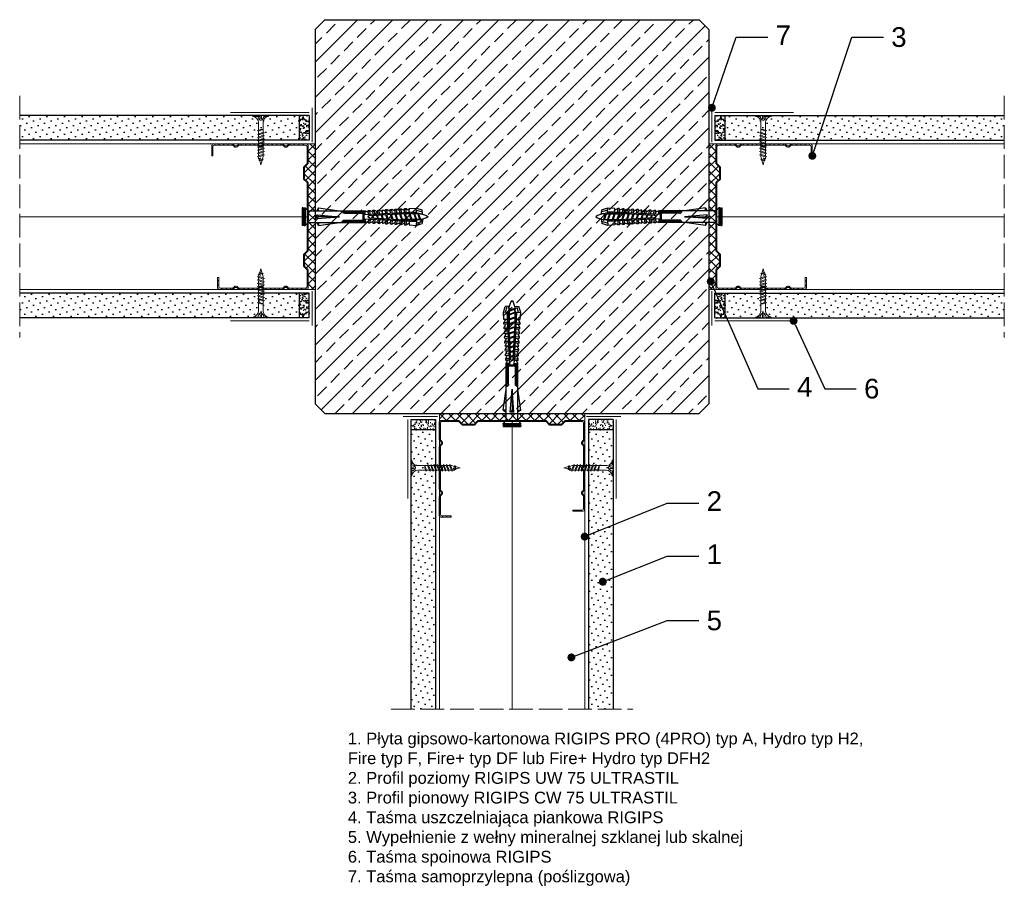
# Model space of a CAD drawing. Header units: millimetres. Extents: x 1245 to 3417, y 302 to 1534.
# Tile 6 of 9: x 2057 to 2557, y 1085 to 1524. Entities that reach past the tile are written whole.
import ezdxf
from ezdxf import colors
from ezdxf.entities.mleader import LeaderData, LeaderLine
from ezdxf.math import Vec2, Vec3

# ---------------------------------------------------------------- set-up
doc = ezdxf.new("R2010")
doc.units = ezdxf.units.MM
doc.linetypes.add('ACAD_ISO02W100', pattern=[15, 12, -3])
for name, color, linetype, lineweight in [('_ISOVER WELNA', 7, 'BATTING', 9), ('_RIGIPS AKCESORIA', 7, 'Continuous', 18), ('_RIGIPS G-K', 7, 'Continuous', 25), ('_RIGIPS PROFIL', 7, 'Continuous', 18), ('KRESKOWANIE', 7, 'Continuous', 9), ('OPISY', 7, 'Continuous', 9), ('PRZERYWANA', 7, 'ACAD_ISO02W100', 9)]:
    doc.layers.add(name, color=color, linetype=linetype, lineweight=lineweight)
doc.styles.get("Standard").update_dxf_attribs({"font": 'arial.ttf'})
doc.linetypes.add('BATTING', pattern='A,0.00254,-2.54,[134,ltypeshp.shx,S=2.54,R=0,X=-2.54,Y=0],-5.08,[134,ltypeshp.shx,S=2.54,R=180,X=2.54,Y=0],-2.54', length=10.16254)

# ---------------------------------------------------------------- blocks, each defined once
blk = doc.blocks.new('TN 25')
at = {"layer": '_RIGIPS AKCESORIA'}
for p, q in [((0, -0.84), (0, 7.16)), ((0, 7.16), (0.46, 7.16)), ((0.46, 7.16), (0.46, 4.78)), ((8.47, 4.46), (8.79, 5)), ((8.79, 5), (9.93, 2.01)), ((10.1, 4.46), (10.41, 5)), ((10.41, 5), (11.56, 2.01)), ((11.67, 4.46), (11.99, 5)), ((11.99, 5), (13.14, 2.01)), ((13.21, 4.46), (13.52, 5)), ((13.52, 5), (14.67, 2.01)), ((14.8, 4.46), (15.12, 5)), ((15.12, 5), (16.26, 2.01)), ((16.42, 4.46), (16.73, 5)), ((16.73, 5), (17.88, 2.01)), ((17.99, 4.46), (18.31, 5)), ((18.31, 5), (19.45, 2.01)), ((19.68, 4.46), (20, 5)), ((20, 5), (21.14, 2.01)), ((0.46, 4.78), (0, 4.78)), ((0, 3.5), (1.77, 3.5)), ((0, 2.83), (1.77, 2.83)), ((0.46, 1.64), (0, 1.64)), ((0.46, -0.84), (0.46, 1.64)), ((1.77, 3.5), (1.77, 4.2)), ((1.77, 2.83), (1.77, 2.18)), ((3.02, 4.46), (8.47, 4.46)), ((7.49, 2.01), (3.55, 2.01)), ((7.12, 4.46), (7.12, 3.18)), ((8.03, 2.01), (7.12, 4.46)), ((7.12, 3.18), (7.65, 1.53)), ((7.65, 1.53), (8.03, 2.01)), ((9.41, 2.01), (8.03, 2.01)), ((9.61, 1.51), (8.47, 4.46)), ((9, 4.46), (10.1, 4.46)), ((9.93, 2.01), (9.61, 1.51)), ((11.04, 2.01), (9.93, 2.01)), ((11.23, 1.51), (10.1, 4.46)), ((10.62, 4.46), (11.67, 4.46)), ((11.56, 2.01), (11.23, 1.51)), ((12.61, 2.01), (11.56, 2.01)), ((12.81, 1.51), (11.67, 4.46)), ((12.2, 4.46), (13.21, 4.46)), ((13.14, 2.01), (12.81, 1.51)), ((14.15, 2.01), (13.14, 2.01)), ((14.34, 1.51), (13.21, 4.46)), ((13.73, 4.46), (14.8, 4.46)), ((14.67, 2.01), (14.34, 1.51)), ((15.74, 2.01), (14.67, 2.01)), ((15.94, 1.51), (14.8, 4.46)), ((15.33, 4.46), (16.42, 4.46)), ((16.26, 2.01), (15.94, 1.51)), ((17.36, 2.01), (16.26, 2.01)), ((17.55, 1.51), (16.42, 4.46)), ((16.94, 4.46), (17.99, 4.46)), ((17.88, 2.01), (17.55, 1.51)), ((18.93, 2.01), (17.88, 2.01)), ((19.13, 1.51), (17.99, 4.46)), ((18.52, 4.46), (19.68, 4.46)), ((19.45, 2.01), (19.13, 1.51)), ((19.45, 2.01), (20.62, 2.01)), ((20.82, 1.51), (19.68, 4.46)), ((20.21, 4.46), (20.7, 4.46)), ((20.7, 4.46), (22.28, 3.98)), ((21.14, 2.01), (20.82, 1.51)), ((21.14, 2.01), (21.81, 2.12)), ((21.85, 1.83), (21.67, 3.28)), ((21.67, 3.28), (22.14, 2.4)), ((22.14, 2.4), (21.85, 1.83)), ((22.7, 2.36), (22.14, 2.4)), ((22.28, 3.98), (22.56, 4.37)), ((22.7, 2.36), (22.28, 3.98)), ((22.56, 4.37), (23.03, 2.71)), ((23.03, 2.71), (22.7, 2.36)), ((22.71, 3.85), (25, 3.24)), ((25, 3.24), (23.03, 2.71)), ((0, -0.84), (0.46, -0.84))]:
    blk.add_line(p, q, dxfattribs=at)
for centre, major_axis, ratio, start_param, end_param in [((3.09, 7.67), (0.17, 3.2), 0.826134, 1.773653, 3.180586), ((-0.04, 0.9), (0, 3.93), 0.848176, -0.720942, -0.151112), ((3.37, -1.57), (0.28, 3.57), 0.832181, 0.035984, 1.430787), ((-2.73, 15.91), (0, 14.76), 0.848176, 3.399396, 3.475072), ((0.59, 4.62), (0, 2.81), 0.848176, 3.475072, 3.862535), ((1.66, 3.18), (0, 0.895), 0.848176, -1.552777, -0.720942), ((1.66, 3.18), (0, 0.895), 0.848176, 3.862535, 4.730408)]:
    blk.add_ellipse(centre, major_axis=major_axis, ratio=ratio, start_param=start_param, end_param=end_param, dxfattribs=at)
blk = doc.blocks.new('CW 75 ULTRASTIL')
h = blk.add_hatch()
h.set_pattern_fill('ANSI31', color=256, scale=0.5, style=0)
h.paths.add_polyline_path([(106.07, 103.31, -0.414214), (106.87, 104.11), (115.19, 104.11, -0.198912), (115.55, 103.96), (116.25, 103.25, 0.198912), (116.61, 103.11), (117.19, 103.11, 0.198912), (117.55, 103.25), (118.25, 103.96, -0.198912), (118.61, 104.11), (127.89, 104.11, -0.198912), (128.25, 103.96), (128.95, 103.25, 0.198912), (129.31, 103.11), (129.89, 103.11, 0.198912), (130.25, 103.25), (130.95, 103.96, -0.198912), (131.31, 104.11), (140.59, 104.11, -0.198912), (140.95, 103.96), (141.65, 103.25, 0.198912), (142.01, 103.11), (142.59, 103.11, 0.198912), (142.95, 103.25), (143.65, 103.96, -0.198912), (144.01, 104.11), (153.17, 104.11, -0.414214), (153.97, 103.31), (153.97, 98.66), (154.52, 98.66), (154.52, 103.86, 0.414214), (153.72, 104.66), (144.01, 104.66, 0.198912), (143.65, 104.51), (142.95, 103.8, -0.198912), (142.59, 103.66), (142.01, 103.66, -0.198912), (141.65, 103.8), (140.95, 104.51, 0.198912), (140.59, 104.66), (131.31, 104.66, 0.198912), (130.95, 104.51), (130.25, 103.8, -0.198912), (129.89, 103.66), (129.31, 103.66, -0.198912), (128.95, 103.8), (128.25, 104.51, 0.198912), (127.89, 104.66), (118.61, 104.66, 0.198912), (118.25, 104.51), (117.55, 103.8, -0.198912), (117.19, 103.66), (116.61, 103.66, -0.198912), (116.25, 103.8), (115.55, 104.51, 0.198912), (115.19, 104.66), (106.32, 104.66, 0.414214), (105.52, 103.86), (105.52, 94.86, 0.198912), (105.67, 94.51), (107.17, 93, -0.198912), (107.32, 92.65), (107.32, 87.06, -0.198912), (107.17, 86.71), (105.67, 85.2, 0.198912), (105.52, 84.85), (105.52, 50.66, 0.198912), (105.67, 50.31), (107.17, 48.8, -0.198912), (107.32, 48.45), (107.32, 42.86, -0.198912), (107.17, 42.51), (105.67, 41, 0.198912), (105.52, 40.65), (105.52, 31.66, 0.414214), (106.32, 30.86), (115.19, 30.86, 0.198912), (115.55, 31), (116.25, 31.71, -0.198912), (116.61, 31.86), (117.19, 31.86, -0.198912), (117.55, 31.71), (118.25, 31, 0.198912), (118.61, 30.86), (127.89, 30.86, 0.198912), (128.25, 31), (128.95, 31.71, -0.198912), (129.31, 31.86), (129.89, 31.86, -0.198912), (130.25, 31.71), (130.95, 31, 0.198912), (131.31, 30.86), (140.59, 30.86, 0.198912), (140.95, 31), (141.65, 31.71, -0.198912), (142.01, 31.86), (142.59, 31.86, -0.198912), (142.95, 31.71), (143.65, 31, 0.198912), (144.01, 30.86), (150.72, 30.86, 0.414214), (151.52, 31.66), (151.52, 36.86), (150.97, 36.86), (150.97, 32.21, -0.414214), (150.17, 31.41), (144.01, 31.41, -0.198912), (143.65, 31.55), (142.95, 32.26, 0.198912), (142.59, 32.41), (142.01, 32.41, 0.198912), (141.65, 32.26), (140.95, 31.55, -0.198912), (140.59, 31.41), (131.31, 31.41, -0.198912), (130.95, 31.55), (130.25, 32.26, 0.198912), (129.89, 32.41), (129.31, 32.41, 0.198912), (128.95, 32.26), (128.25, 31.55, -0.198912), (127.89, 31.41), (118.61, 31.41, -0.198912), (118.25, 31.55), (117.55, 32.26, 0.198912), (117.19, 32.41), (116.61, 32.41, 0.198912), (116.25, 32.26), (115.55, 31.55, -0.198912), (115.19, 31.41), (106.87, 31.41, -0.414214), (106.07, 32.21), (106.07, 40.65, -0.198912), (106.22, 41), (107.72, 42.51, 0.198912), (107.87, 42.86), (107.87, 48.45, 0.198912), (107.72, 48.8), (106.22, 50.31, -0.198912), (106.07, 50.66), (106.07, 84.85, -0.198912), (106.22, 85.2), (107.72, 86.71, 0.198912), (107.87, 87.06), (107.87, 92.65, 0.198912), (107.72, 93), (106.22, 94.51, -0.198912), (106.07, 94.86)])
at = {"layer": '_RIGIPS PROFIL'}
for p, q in [((105.52, 103.86), (105.52, 94.86)), ((106.07, 103.31), (106.07, 94.86)), ((115.19, 104.66), (106.32, 104.66)), ((115.19, 104.11), (106.87, 104.11)), ((115.55, 104.51), (116.25, 103.8)), ((115.55, 103.96), (116.25, 103.25)), ((117.19, 103.66), (116.61, 103.66)), ((117.19, 103.11), (116.61, 103.11)), ((118.25, 104.51), (117.55, 103.8)), ((118.25, 103.96), (117.55, 103.25)), ((127.89, 104.66), (118.61, 104.66)), ((127.89, 104.11), (118.61, 104.11)), ((128.25, 104.51), (128.95, 103.8)), ((128.25, 103.96), (128.95, 103.25)), ((129.89, 103.66), (129.31, 103.66)), ((129.89, 103.11), (129.31, 103.11)), ((130.95, 104.51), (130.25, 103.8)), ((130.95, 103.96), (130.25, 103.25)), ((131.31, 104.66), (140.59, 104.66)), ((131.31, 104.11), (140.59, 104.11)), ((140.95, 104.51), (141.65, 103.8)), ((140.95, 103.96), (141.65, 103.25)), ((142.59, 103.66), (142.01, 103.66)), ((142.59, 103.11), (142.01, 103.11)), ((143.65, 104.51), (142.95, 103.8)), ((143.65, 103.96), (142.95, 103.25)), ((153.72, 104.66), (144.01, 104.66)), ((153.17, 104.11), (144.01, 104.11)), ((153.97, 98.66), (153.97, 103.31)), ((154.52, 98.66), (154.52, 103.86)), ((153.97, 98.66), (154.52, 98.66)), ((107.17, 93), (105.67, 94.51)), ((107.72, 93), (106.22, 94.51)), ((107.32, 92.65), (107.32, 87.06)), ((107.87, 92.65), (107.87, 87.06)), ((107.17, 86.71), (105.67, 85.2)), ((107.72, 86.71), (106.22, 85.2)), ((105.52, 84.85), (105.52, 50.66)), ((106.07, 84.85), (106.07, 50.66)), ((107.17, 48.8), (105.67, 50.31)), ((107.72, 48.8), (106.22, 50.31)), ((107.32, 42.86), (107.32, 48.45)), ((107.87, 42.86), (107.87, 48.45)), ((105.52, 31.66), (105.52, 40.65)), ((107.17, 42.51), (105.67, 41)), ((106.07, 32.21), (106.07, 40.65)), ((107.72, 42.51), (106.22, 41)), ((150.97, 36.86), (150.97, 32.21)), ((150.97, 36.86), (151.52, 36.86)), ((151.52, 36.86), (151.52, 31.66)), ((115.19, 30.86), (106.32, 30.86)), ((115.19, 31.41), (106.87, 31.41)), ((115.55, 31.55), (116.25, 32.26)), ((115.55, 31), (116.25, 31.71)), ((117.19, 32.41), (116.61, 32.41)), ((117.19, 31.86), (116.61, 31.86)), ((118.25, 31.55), (117.55, 32.26)), ((118.25, 31), (117.55, 31.71)), ((127.89, 31.41), (118.61, 31.41)), ((127.89, 30.86), (118.61, 30.86)), ((128.25, 31.55), (128.95, 32.26)), ((128.25, 31), (128.95, 31.71)), ((129.89, 32.41), (129.31, 32.41)), ((129.89, 31.86), (129.31, 31.86)), ((130.95, 31.55), (130.25, 32.26)), ((130.95, 31), (130.25, 31.71)), ((131.31, 31.41), (140.59, 31.41)), ((131.31, 30.86), (140.59, 30.86)), ((140.95, 31.55), (141.65, 32.26)), ((140.95, 31), (141.65, 31.71)), ((142.59, 32.41), (142.01, 32.41)), ((142.59, 31.86), (142.01, 31.86)), ((143.65, 31.55), (142.95, 32.26)), ((143.65, 31), (142.95, 31.71)), ((150.17, 31.41), (144.01, 31.41)), ((150.72, 30.86), (144.01, 30.86))]:
    blk.add_line(p, q, dxfattribs=at)
for centre, radius, start, end in [((106.32, 103.86), 0.8, 90, 180), ((106.87, 103.31), 0.8, 90, 180), ((115.19, 104.16), 0.5, 45, 90), ((115.19, 103.61), 0.5, 45, 90), ((116.61, 104.16), 0.5, 225, 270), ((116.61, 103.61), 0.5, 225, 270), ((117.19, 104.16), 0.5, 270, 315), ((117.19, 103.61), 0.5, 270, 315), ((118.61, 104.16), 0.5, 90, 135), ((118.61, 103.61), 0.5, 90, 135), ((127.89, 104.16), 0.5, 45, 90), ((127.89, 103.61), 0.5, 45, 90), ((129.31, 104.16), 0.5, 225, 270), ((129.31, 103.61), 0.5, 225, 270), ((129.89, 104.16), 0.5, 270, 315), ((129.89, 103.61), 0.5, 270, 315), ((131.31, 104.16), 0.5, 90, 135), ((131.31, 103.61), 0.5, 90, 135), ((140.59, 104.16), 0.5, 45, 90), ((140.59, 103.61), 0.5, 45, 90), ((142.01, 104.16), 0.5, 225, 270), ((142.01, 103.61), 0.5, 225, 270), ((142.59, 104.16), 0.5, 270, 315), ((142.59, 103.61), 0.5, 270, 315), ((144.01, 104.16), 0.5, 90, 135), ((144.01, 103.61), 0.5, 90, 135), ((153.17, 103.31), 0.8, 0, 90), ((153.72, 103.86), 0.8, 0, 90), ((106.02, 94.86), 0.5, 180, 225), ((106.57, 94.86), 0.5, 180, 225), ((106.82, 92.65), 0.5, 0, 45), ((107.37, 92.65), 0.5, 0, 45), ((106.02, 84.85), 0.5, 135, 180), ((106.57, 84.85), 0.5, 135, 180), ((106.82, 87.06), 0.5, 315, 0), ((107.37, 87.06), 0.5, 315, 0), ((106.02, 50.66), 0.5, 180, 225), ((106.57, 50.66), 0.5, 180, 225), ((106.82, 48.45), 0.5, 0, 45), ((107.37, 48.45), 0.5, 0, 45), ((106.02, 40.65), 0.5, 135, 180), ((106.57, 40.65), 0.5, 135, 180), ((106.82, 42.86), 0.5, 315, 0), ((107.37, 42.86), 0.5, 315, 0), ((106.32, 31.66), 0.8, 180, 270), ((106.87, 32.21), 0.8, 180, 270), ((115.19, 31.91), 0.5, 270, 315), ((115.19, 31.36), 0.5, 270, 315), ((116.61, 31.91), 0.5, 90, 135), ((116.61, 31.36), 0.5, 90, 135), ((117.19, 31.91), 0.5, 45, 90), ((117.19, 31.36), 0.5, 45, 90), ((118.61, 31.91), 0.5, 225, 270), ((118.61, 31.36), 0.5, 225, 270), ((127.89, 31.91), 0.5, 270, 315), ((127.89, 31.36), 0.5, 270, 315), ((129.31, 31.91), 0.5, 90, 135), ((129.31, 31.36), 0.5, 90, 135), ((129.89, 31.91), 0.5, 45, 90), ((129.89, 31.36), 0.5, 45, 90), ((131.31, 31.91), 0.5, 225, 270), ((131.31, 31.36), 0.5, 225, 270), ((140.59, 31.91), 0.5, 270, 315), ((140.59, 31.36), 0.5, 270, 315), ((142.01, 31.91), 0.5, 90, 135), ((142.01, 31.36), 0.5, 90, 135), ((142.59, 31.91), 0.5, 45, 90), ((142.59, 31.36), 0.5, 45, 90), ((144.01, 31.91), 0.5, 225, 270), ((144.01, 31.36), 0.5, 225, 270), ((150.17, 32.21), 0.8, 270, 0), ((150.72, 31.66), 0.8, 270, 0)]:
    blk.add_arc(centre, radius, start, end, dxfattribs=at)
blk = doc.blocks.new('kolek rozprezny komplet 60')
for p, q in [((390.66, 217.01), (390.76, 218.91)), ((393.15, 216.88), (390.66, 217.01)), ((393.75, 218.75), (390.71, 217.96)), ((393.81, 219.85), (390.76, 218.91)), ((391.67, 216.95), (392.67, 216.95)), ((392.67, 216.95), (391.67, 213.95)), ((392.67, 216.95), (392.07, 213.95)), ((393.07, 216.95), (392.07, 213.95)), ((392.67, 216.95), (393.04, 217.45)), ((393.07, 216.95), (393.04, 217.45)), ((393.07, 216.95), (394.67, 216.95)), ((394.67, 216.95), (393.67, 213.95)), ((393.68, 217.35), (393.81, 219.85)), ((417.38, 216.11), (393.68, 217.35)), ((420.47, 216.55), (393.71, 217.95)), ((397.41, 219.66), (393.81, 219.85)), ((394.67, 216.95), (394.07, 213.95)), ((395.07, 216.95), (394.07, 213.95)), ((394.67, 216.95), (394.92, 217.29)), ((395.07, 216.95), (395.05, 217.28)), ((395.07, 216.95), (397.07, 216.95)), ((397.07, 216.95), (396.07, 213.95)), ((397.07, 216.95), (396.47, 213.95)), ((397.47, 216.95), (396.47, 213.95)), ((397.07, 216.95), (397.23, 217.17)), ((397.31, 217.76), (397.41, 219.66)), ((397.47, 216.95), (397.46, 217.16)), ((397.47, 216.95), (399.47, 216.95)), ((397.67, 217.14), (397.71, 217.74)), ((399, 219.58), (397.82, 218.98)), ((398.47, 217.1), (398.5, 217.7)), ((399.47, 216.95), (398.47, 213.95)), ((399.47, 216.95), (398.87, 213.95)), ((399.87, 216.95), (398.87, 213.95)), ((398.9, 217.68), (399, 219.58)), ((399.8, 219.54), (399, 219.58)), ((399.47, 216.95), (399.55, 217.05)), ((399.7, 217.64), (399.8, 219.54)), ((399.87, 216.95), (399.87, 217.03)), ((399.87, 216.95), (401.38, 216.95)), ((400.07, 217.02), (400.1, 217.62)), ((401.4, 219.45), (400.22, 218.85)), ((400.87, 216.98), (400.9, 217.58)), ((401.87, 216.92), (400.87, 213.95)), ((401.87, 216.92), (401.27, 213.95)), ((402.26, 216.9), (401.27, 213.95)), ((401.3, 217.56), (401.4, 219.45)), ((402.2, 219.41), (401.4, 219.45)), ((402.1, 217.51), (402.2, 219.41)), ((402.47, 216.89), (402.5, 217.49)), ((403.8, 219.33), (402.61, 218.72)), ((403.27, 216.85), (403.3, 217.45)), ((404.22, 216.8), (403.31, 214.05)), ((403.7, 217.43), (403.8, 219.33)), ((404.24, 216.8), (403.7, 214.07)), ((404.62, 216.78), (403.72, 214.07)), ((404.6, 219.29), (403.8, 219.33)), ((404.5, 217.39), (404.6, 219.29)), ((404.86, 216.77), (404.9, 217.37)), ((406.19, 219.2), (405.01, 218.6)), ((405.66, 216.73), (405.69, 217.32)), ((406.58, 216.68), (405.75, 214.18)), ((406.09, 217.3), (406.19, 219.2)), ((406.62, 216.68), (406.12, 214.2)), ((406.98, 216.66), (406.16, 214.2)), ((406.99, 219.16), (406.19, 219.2)), ((406.89, 217.26), (406.99, 219.16)), ((407.26, 216.64), (407.29, 217.24)), ((408.59, 219.08), (407.41, 218.47)), ((408.06, 216.6), (408.09, 217.2)), ((408.94, 216.55), (408.19, 214.31)), ((408.49, 217.18), (408.59, 219.08)), ((408.99, 216.55), (408.55, 214.33)), ((409.39, 219.03), (408.59, 219.08)), ((409.34, 216.53), (408.6, 214.33)), ((409.29, 217.14), (409.39, 219.03)), ((409.66, 216.52), (409.69, 217.12)), ((410.99, 218.95), (409.8, 218.35)), ((410.46, 216.47), (410.49, 217.07)), ((411.3, 216.43), (410.64, 214.44)), ((410.89, 217.05), (410.99, 218.95)), ((411.37, 216.43), (410.98, 214.45)), ((411.69, 216.41), (411.04, 214.46)), ((412.59, 218.87), (411.4, 218.26)), ((412.05, 216.39), (412.09, 216.99)), ((412.49, 216.97), (412.59, 218.87)), ((413.38, 218.82), (412.59, 218.87)), ((412.85, 216.35), (412.89, 216.95)), ((413.66, 216.31), (413.08, 214.56)), ((413.28, 216.93), (413.38, 218.82)), ((413.75, 216.3), (413.4, 214.58)), ((414.05, 216.29), (413.49, 214.58)), ((414.98, 218.74), (413.8, 218.14)), ((414.45, 216.27), (414.48, 216.86)), ((414.88, 216.84), (414.98, 218.74)), ((415.78, 218.7), (414.98, 218.74)), ((415.25, 216.22), (415.28, 216.82)), ((416.02, 216.18), (415.52, 214.69)), ((415.68, 216.8), (415.78, 218.7)), ((416.12, 216.18), (415.83, 214.71)), ((416.41, 216.16), (415.93, 214.71)), ((417.38, 218.62), (416.2, 218.01)), ((417.28, 216.72), (417.38, 218.62)), ((418.18, 218.57), (417.38, 218.62)), ((418.22, 215.58), (418.01, 214.95)), ((418.08, 216.68), (418.18, 218.57)), ((419.78, 218.49), (418.59, 217.89)), ((419.68, 216.59), (419.78, 218.49)), ((430.17, 217.15), (419.71, 217.15)), ((431.37, 217.95), (419.75, 217.95)), ((448.67, 218.45), (419.77, 218.45)), ((420.47, 217.15), (420.47, 213.75)), ((420.67, 217.15), (420.67, 213.75)), ((420.87, 217.15), (420.87, 213.75)), ((443.47, 219.95), (432.8, 218.45)), ((444.34, 216.37), (432.8, 215.45)), ((432.8, 215.45), (443.47, 215.45)), ((444.34, 214.53), (432.8, 215.45)), ((443.47, 218.45), (443.47, 219.95)), ((443.47, 219.95), (444.34, 218.45)), ((444.34, 216.37), (443.47, 215.45)), ((444.34, 214.53), (443.47, 215.45)), ((444.34, 214.53), (444.34, 216.37)), ((450.17, 219.95), (448.67, 218.45)), ((448.67, 218.45), (448.67, 212.45)), ((448.67, 216.95), (448.67, 213.95)), ((450.17, 219.95), (450.17, 210.95)), ((450.67, 219.95), (450.17, 219.95)), ((450.67, 219.95), (450.67, 210.95)), ((450.67, 219.35), (451.17, 219.95)), ((451.17, 219.95), (451.67, 219.95)), ((451.17, 219.95), (451.17, 210.95)), ((451.67, 219.95), (451.67, 210.95)), ((393.15, 214.02), (390.66, 213.89)), ((390.66, 213.89), (390.76, 211.99)), ((393.75, 212.15), (390.71, 212.94)), ((393.81, 211.05), (390.76, 211.99)), ((391.67, 213.95), (391.71, 213.45)), ((391.71, 213.45), (392.07, 213.95)), ((392.07, 213.95), (393.67, 213.95)), ((393.67, 213.95), (393.7, 213.55)), ((417.38, 214.79), (393.68, 213.55)), ((393.68, 213.55), (393.81, 211.05)), ((420.47, 214.35), (393.71, 212.95)), ((393.78, 213.55), (394.07, 213.95)), ((397.41, 211.24), (393.81, 211.05)), ((394.07, 213.95), (396.07, 213.95)), ((396.07, 213.95), (396.09, 213.67)), ((396.28, 213.68), (396.47, 213.95)), ((396.47, 213.95), (398.47, 213.95)), ((397.31, 213.14), (397.41, 211.24)), ((397.67, 213.76), (397.71, 213.16)), ((399, 211.32), (397.82, 211.93)), ((398.47, 213.95), (398.48, 213.8)), ((398.47, 213.8), (398.5, 213.2)), ((398.77, 213.81), (398.87, 213.95)), ((398.87, 213.95), (400.87, 213.95)), ((398.9, 213.22), (399, 211.32)), ((399.8, 211.36), (399, 211.32)), ((399.7, 213.26), (399.8, 211.36)), ((400.07, 213.88), (400.1, 213.28)), ((401.4, 211.45), (400.22, 212.05)), ((400.87, 213.95), (400.88, 213.92)), ((400.87, 213.92), (400.9, 213.32)), ((401.27, 213.95), (401.38, 213.95)), ((401.27, 213.94), (401.27, 213.95)), ((401.3, 213.35), (401.4, 211.45)), ((402.2, 211.49), (401.4, 211.45)), ((402.1, 213.39), (402.2, 211.49)), ((402.47, 214.01), (402.5, 213.41)), ((403.8, 211.57), (402.61, 212.18)), ((403.27, 214.05), (403.3, 213.45)), ((403.7, 213.47), (403.8, 211.57)), ((404.6, 211.62), (403.8, 211.57)), ((404.5, 213.51), (404.6, 211.62)), ((404.86, 214.13), (404.9, 213.53)), ((406.19, 211.7), (405.01, 212.3)), ((405.66, 214.17), (405.69, 213.58)), ((406.09, 213.6), (406.19, 211.7)), ((406.99, 211.74), (406.19, 211.7)), ((406.89, 213.64), (406.99, 211.74)), ((407.26, 214.26), (407.29, 213.66)), ((408.59, 211.82), (407.41, 212.43)), ((408.06, 214.3), (408.09, 213.7)), ((408.49, 213.72), (408.59, 211.82)), ((409.39, 211.87), (408.59, 211.82)), ((409.29, 213.76), (409.39, 211.87)), ((409.66, 214.38), (409.69, 213.79)), ((410.99, 211.95), (409.8, 212.55)), ((410.46, 214.43), (410.49, 213.83)), ((410.89, 213.85), (410.99, 211.95)), ((412.59, 212.03), (411.4, 212.64)), ((412.05, 214.51), (412.09, 213.91)), ((412.49, 213.93), (412.59, 212.03)), ((413.38, 212.08), (412.59, 212.03)), ((412.85, 214.55), (412.89, 213.95)), ((413.28, 213.97), (413.38, 212.08)), ((414.98, 212.16), (413.8, 212.76)), ((414.45, 214.64), (414.48, 214.04)), ((414.88, 214.06), (414.98, 212.16)), ((415.78, 212.2), (414.98, 212.16)), ((415.25, 214.68), (415.28, 214.08)), ((415.68, 214.1), (415.78, 212.2)), ((417.38, 212.29), (416.2, 212.89)), ((417.28, 214.18), (417.38, 212.29)), ((418.18, 212.33), (417.38, 212.29)), ((418.08, 214.22), (418.18, 212.33)), ((419.78, 212.41), (418.59, 213.01)), ((419.68, 214.31), (419.78, 212.41)), ((430.17, 213.75), (419.71, 213.75)), ((431.37, 212.95), (419.75, 212.95)), ((448.67, 212.45), (419.77, 212.45)), ((443.47, 210.95), (432.8, 212.45)), ((443.47, 212.45), (443.47, 210.95)), ((443.47, 210.95), (444.34, 212.45)), ((450.17, 210.95), (448.67, 212.45)), ((450.67, 210.95), (450.17, 210.95)), ((450.67, 211.55), (451.17, 210.95)), ((451.17, 210.95), (451.67, 210.95))]:
    blk.add_line(p, q)
for centre, radius, start, end in [((393.41, 206.24), 10.85, 99.2038, 121.9083), ((393.41, 224.66), 10.85, 238.0917, 260.7962), ((393.65, 216.85), 0.5, 87, 177), ((397.68, 219.24), 0.3, 177, 297), ((400.08, 219.12), 0.3, 177, 297), ((402.48, 218.99), 0.3, 177, 297), ((404.87, 218.87), 0.3, 177, 297), ((407.27, 218.74), 0.3, 177, 297), ((409.67, 218.61), 0.3, 177, 297), ((411.27, 218.53), 0.3, 177, 297), ((413.66, 218.41), 0.3, 177, 297), ((416.06, 218.28), 0.3, 177, 297), ((417.55, 215.45), 0.682, 255.8604, 104.1386), ((418.46, 218.15), 0.3, 177, 297), ((422.67, 216.95), 1, 90, 168.463), ((430.17, 218.45), 1.3, 270, 0), ((393.65, 214.05), 0.5, 183, 273), ((397.68, 211.66), 0.3, 63, 183), ((400.08, 211.78), 0.3, 63, 183), ((402.48, 211.91), 0.3, 63, 183), ((404.87, 212.03), 0.3, 63, 183), ((407.27, 212.16), 0.3, 63, 183), ((409.67, 212.29), 0.3, 63, 183), ((411.27, 212.37), 0.3, 63, 183), ((413.66, 212.5), 0.3, 63, 183), ((416.06, 212.62), 0.3, 63, 183), ((418.46, 212.75), 0.3, 63, 183), ((422.67, 213.95), 1, 191.537, 270), ((430.17, 212.45), 1.3, 0, 90)]:
    blk.add_arc(centre, radius, start, end)
blk = doc.blocks.new('_Dot')
at = {"color": 0, "linetype": 'ByBlock', "lineweight": -2}
blk.add_line((-0.5, 0), (-1, 0), dxfattribs=at)
at = {"color": 0, "linetype": 'ByBlock', "const_width": 0.5}
blk.add_lwpolyline([(-0.25, 0, 1), (0.25, 0, 1)], format="xyb", close=True, dxfattribs=at)

msp = doc.modelspace()

# ---------------------------------------------------------------- hatches: boundary and pattern name
at = {"layer": '_RIGIPS AKCESORIA'}
h = msp.add_hatch(dxfattribs=at)
h.set_pattern_fill('ANSI37', color=256, style=0)
h.set_pattern_definition([(135, (4151.8905, 384.5676), (2.245064, 2.245064), []), (45, (4151.8905, 384.5676), (2.245064, -2.245064), [])])
h.paths.add_polyline_path([(2203.19, 1441.54, 0.198912), (2203.04, 1441.9), (2201.53, 1443.4, -0.198912), (2201.39, 1443.76), (2201.39, 1449.34, -0.198912), (2201.53, 1449.7), (2203.04, 1451.2, 0.198912), (2203.19, 1451.56), (2203.19, 1460.55, 0.414214), (2202.39, 1461.35), (2206.69, 1461.35), (2206.69, 1387.55), (2202.39, 1387.55, 0.414214), (2203.19, 1388.35), (2203.19, 1397.34, 0.198912), (2203.04, 1397.7), (2201.53, 1399.2, -0.198912), (2201.39, 1399.56), (2201.39, 1405.14, -0.198912), (2201.53, 1405.5), (2203.04, 1407, 0.198912), (2203.19, 1407.36)])
h = msp.add_hatch(dxfattribs=at)
h.set_pattern_fill('ANSI37', color=256, style=0)
h.set_pattern_definition([(45, (461.4838, 384.5676), (-2.245064, 2.245064), []), (135, (461.4838, 384.5676), (-2.245064, -2.245064), [])])
h.paths.add_polyline_path([(2410.19, 1441.54, -0.198912), (2410.33, 1441.9), (2411.84, 1443.4, 0.198912), (2411.99, 1443.76), (2411.99, 1449.34, 0.198912), (2411.84, 1449.7), (2410.33, 1451.2, -0.198912), (2410.19, 1451.56), (2410.19, 1460.55, -0.414214), (2410.99, 1461.35), (2406.69, 1461.35), (2406.69, 1387.55), (2410.99, 1387.55, -0.414214), (2410.19, 1388.35), (2410.19, 1397.34, -0.198912), (2410.33, 1397.7), (2411.84, 1399.2, 0.198912), (2411.99, 1399.56), (2411.99, 1405.14, 0.198912), (2411.84, 1405.5), (2410.33, 1407, -0.198912), (2410.19, 1407.36)])
h = msp.add_hatch(dxfattribs=at)
h.set_pattern_fill('ANSI37', color=256, angle=90, style=0)
h.set_pattern_definition([(225, (3346.571, 3269.6547), (-2.245064, 2.245064), []), (135, (3346.571, 3269.6547), (2.245064, 2.245064), [])])
h.paths.add_polyline_path([(2289.59, 1320.95, 0.198912), (2289.24, 1320.8), (2287.73, 1319.3, -0.198912), (2287.38, 1319.15), (2281.79, 1319.15, -0.198912), (2281.44, 1319.3), (2279.93, 1320.8, 0.198912), (2279.58, 1320.95), (2270.59, 1320.95, 0.414214), (2269.79, 1320.15), (2269.79, 1324.45), (2343.59, 1324.45), (2343.59, 1320.15, 0.414214), (2342.79, 1320.95), (2333.79, 1320.95, 0.198912), (2333.44, 1320.8), (2331.93, 1319.3, -0.198912), (2331.58, 1319.15), (2325.99, 1319.15, -0.198912), (2325.64, 1319.3), (2324.13, 1320.8, 0.198912), (2323.78, 1320.95)])
at = {"layer": '_RIGIPS G-K'}
h = msp.add_hatch(dxfattribs=at)
h.set_pattern_fill('DOTS', color=256, scale=2, angle=225, style=0)
h.set_pattern_definition([(315, (4501.8905, 372.9676), (-1.122532, -3.367596), [0, -3.175])])
h.paths.add_polyline_path([(2056.69, 1463.35), (2056.69, 1475.85), (2198.69, 1475.85), (2198.69, 1463.35)])
h = msp.add_hatch(dxfattribs=at)
h.set_pattern_fill('AR-SAND', color=256, scale=0.05, style=0)
h.set_pattern_definition([(142.5, (4218.224, 372.9676), (0.0800016, 2.4470662), [0, -1.9304, 0, -2.159, 0, -2.06375]), (172.5, (4218.224, 372.9676), (-2.2476164, 3.5841255), [0, -1.0414, 0, -1.7399, 0, -0.66675]), (212.5, (4219.786, 372.9676), (-3.9549619, 0.007186), [0, -0.635, 0, -2.286, 0, -2.9845]), (222.5, (4219.786, 372.9676), (-3.8177823, 1.1146466), [0, -0.3175, 0, -1.4986, 0, -1.7145])])
h.paths.add_polyline_path([(2198.69, 1475.85), (2203.69, 1475.85), (2203.69, 1463.35), (2198.69, 1463.35)])
h = msp.add_hatch(dxfattribs=at)
h.set_pattern_fill('AR-SAND', color=256, scale=0.05, style=0)
h.set_pattern_definition([(37.5, (395.1504, 372.9676), (-0.0800016, 2.4470662), [0, -1.9304, 0, -2.159, 0, -2.06375]), (7.5, (395.1504, 372.9676), (2.2476164, 3.5841255), [0, -1.0414, 0, -1.7399, 0, -0.66675]), (327.5, (393.5883, 372.9676), (3.9549619, 0.007186), [0, -0.635, 0, -2.286, 0, -2.9845]), (317.5, (393.5883, 372.9676), (3.8177823, 1.1146466), [0, -0.3175, 0, -1.4986, 0, -1.7145])])
h.paths.add_polyline_path([(2414.69, 1475.85), (2409.69, 1475.85), (2409.69, 1463.35), (2414.69, 1463.35)])
h = msp.add_hatch(dxfattribs=at)
h.set_pattern_fill('DOTS', color=256, scale=2, angle=225, style=0)
h.set_pattern_definition([(225, (111.4838, 372.9676), (1.122532, -3.367596), [0, -3.175])])
h.paths.add_polyline_path([(2556.69, 1463.35), (2556.69, 1475.85), (2414.69, 1475.85), (2414.69, 1463.35)])
h = msp.add_hatch(dxfattribs=at)
h.set_pattern_fill('DOTS', color=256, scale=2, angle=225, style=0)
h.set_pattern_definition([(315, (4501.8905, 396.1676), (-1.122532, -3.367596), [0, -3.175])])
h.paths.add_polyline_path([(2056.69, 1373.05), (2056.69, 1385.55), (2198.69, 1385.55), (2198.69, 1373.05)])
h = msp.add_hatch(dxfattribs=at)
h.set_pattern_fill('AR-SAND', color=256, scale=0.05, style=0)
h.set_pattern_definition([(217.5, (4218.224, 2475.9351), (0.0800016, -2.4470662), [0, -1.9304, 0, -2.159, 0, -2.06375]), (187.5, (4218.224, 2475.935), (-2.2476164, -3.5841255), [0, -1.0414, 0, -1.7399, 0, -0.66675]), (147.5, (4219.786, 2475.9351), (-3.9549619, -0.007186), [0, -0.635, 0, -2.286, 0, -2.9845]), (137.5, (4219.786, 2475.935), (-3.8177823, -1.1146466), [0, -0.3175, 0, -1.4986, 0, -1.7145])])
h.paths.add_polyline_path([(2203.69, 1373.05), (2198.69, 1373.05), (2198.69, 1385.55), (2203.69, 1385.55)])
h = msp.add_hatch(dxfattribs=at)
h.set_pattern_fill('AR-SAND', color=256, scale=0.05, style=0)
h.set_pattern_definition([(322.5, (395.1504, 2475.9351), (-0.0800016, -2.4470662), [0, -1.9304, 0, -2.159, 0, -2.06375]), (352.5, (395.1504, 2475.935), (2.2476164, -3.5841255), [0, -1.0414, 0, -1.7399, 0, -0.66675]), (32.5, (393.5883, 2475.9351), (3.9549619, -0.007186), [0, -0.635, 0, -2.286, 0, -2.9845]), (42.5, (393.5883, 2475.935), (3.8177823, -1.1146466), [0, -0.3175, 0, -1.4986, 0, -1.7145])])
h.paths.add_polyline_path([(2409.69, 1373.05), (2414.69, 1373.05), (2414.69, 1385.55), (2409.69, 1385.55)])
h = msp.add_hatch(dxfattribs=at)
h.set_pattern_fill('DOTS', color=256, scale=2, angle=225, style=0)
h.set_pattern_definition([(225, (111.4838, 396.1676), (1.122532, -3.367596), [0, -3.175])])
h.paths.add_polyline_path([(2556.69, 1373.05), (2556.69, 1385.55), (2414.69, 1385.55), (2414.69, 1373.05)])
h = msp.add_hatch(dxfattribs=at)
h.set_pattern_fill('AR-SAND', color=256, scale=0.05, angle=90, style=0)
h.set_pattern_definition([(232.5, (3358.171, 3335.9881), (-2.4470662, 0.0800016), [0, -1.9304, 0, -2.159, 0, -2.06375]), (262.5, (3358.171, 3335.988), (-3.5841255, -2.2476164), [0, -1.0414, 0, -1.7399, 0, -0.66675]), (302.5, (3358.171, 3337.5502), (-0.007186, -3.9549619), [0, -0.635, 0, -2.286, 0, -2.9845]), (312.5, (3358.171, 3337.5502), (-1.1146466, -3.8177823), [0, -0.3175, 0, -1.4986, 0, -1.7145])])
h.paths.add_polyline_path([(2255.29, 1316.45), (2255.29, 1321.45), (2267.79, 1321.45), (2267.79, 1316.45)])
h = msp.add_hatch(dxfattribs=at)
h.set_pattern_fill('AR-SAND', color=256, scale=0.05, angle=90, style=0)
h.set_pattern_definition([(307.5, (1255.2034, 3335.9881), (2.4470662, 0.0800016), [0, -1.9304, 0, -2.159, 0, -2.06375]), (277.5, (1255.2034, 3335.988), (3.5841255, -2.2476164), [0, -1.0414, 0, -1.7399, 0, -0.66675]), (237.5, (1255.2034, 3337.5502), (0.007186, -3.9549619), [0, -0.635, 0, -2.286, 0, -2.9845]), (227.5, (1255.2034, 3337.5502), (1.1146466, -3.8177823), [0, -0.3175, 0, -1.4986, 0, -1.7145])])
h.paths.add_polyline_path([(2358.09, 1321.45), (2358.09, 1316.45), (2345.59, 1316.45), (2345.59, 1321.45)])
h = msp.add_hatch(dxfattribs=at)
h.set_pattern_fill('DOTS', color=256, scale=2, angle=315, style=0)
h.set_pattern_definition([(45, (3358.171, 3619.6547), (3.367596, -1.122532), [0, -3.175])])
h.paths.add_polyline_path([(2267.79, 1174.45), (2255.29, 1174.45), (2255.29, 1316.45), (2267.79, 1316.45)])
h = msp.add_hatch(dxfattribs=at)
h.set_pattern_fill('DOTS', color=256, scale=2, angle=315, style=0)
h.set_pattern_definition([(45, (3334.971, 3619.6547), (3.367596, -1.122532), [0, -3.175])])
h.paths.add_polyline_path([(2358.09, 1174.45), (2345.59, 1174.45), (2345.59, 1316.45), (2358.09, 1316.45)])
at = {"layer": 'KRESKOWANIE'}
h = msp.add_hatch(dxfattribs=at)
h.set_pattern_fill('ANSI33', color=256, scale=2, style=0)
h.set_pattern_definition([(45, (811.484, -2e-13), (-8.980256, 8.980256), []), (45, (820.464, -2e-13), (-8.980256, 8.980256), [6.35, -3.175])])
h.paths.add_polyline_path([(2406.69, 1519.45), (2401.69, 1524.45), (2211.69, 1524.45), (2206.69, 1519.45), (2206.69, 1329.45), (2211.69, 1324.45), (2401.69, 1324.45), (2406.69, 1329.45)])

# ---------------------------------------------------------------- linework, layer by layer
for p, q in [((2206.69, 1519.45), (2211.69, 1524.45)), ((2211.69, 1524.45), (2401.69, 1524.45)), ((2401.69, 1524.45), (2406.69, 1519.45)), ((2206.69, 1519.45), (2206.69, 1329.45)), ((2406.69, 1519.45), (2406.69, 1329.45)), ((2211.69, 1324.45), (2206.69, 1329.45)), ((2406.69, 1329.45), (2401.69, 1324.45)), ((2211.69, 1324.45), (2401.69, 1324.45))]:
    msp.add_line(p, q)
at = {"layer": '_ISOVER WELNA', "ltscale": 3.6}
for p, q in [((2056.69, 1424.45), (2202.64, 1424.45)), ((2556.69, 1424.45), (2410.74, 1424.45)), ((2306.69, 1174.45), (2306.69, 1320.4))]:
    msp.add_line(p, q, dxfattribs=at)
at = {"layer": '_RIGIPS AKCESORIA'}
for p, q in [((2203.69, 1477.35), (2163.69, 1477.35)), ((2205.19, 1462.25), (2205.19, 1479.75)), ((2408.19, 1462.25), (2408.19, 1479.75)), ((2409.69, 1477.35), (2449.69, 1477.35)), ((2205.19, 1386.65), (2205.19, 1369.15)), ((2408.19, 1386.65), (2408.19, 1369.15)), ((2203.69, 1371.55), (2163.69, 1371.55)), ((2409.69, 1371.55), (2449.69, 1371.55)), ((2268.89, 1322.95), (2251.39, 1322.95)), ((2253.79, 1321.45), (2253.79, 1281.45)), ((2344.49, 1322.95), (2361.99, 1322.95)), ((2359.59, 1321.45), (2359.59, 1281.45))]:
    msp.add_line(p, q, dxfattribs=at)
at = {"layer": '_RIGIPS G-K'}
for p, q in [((2203.69, 1475.85), (2056.69, 1475.85)), ((2198.69, 1475.85), (2198.69, 1463.35)), ((2203.69, 1475.85), (2203.69, 1463.35)), ((2409.69, 1475.85), (2556.69, 1475.85)), ((2409.69, 1475.85), (2409.69, 1463.35)), ((2414.69, 1475.85), (2414.69, 1463.35)), ((2203.69, 1463.35), (2056.69, 1463.35)), ((2409.69, 1463.35), (2556.69, 1463.35)), ((2203.69, 1385.55), (2056.69, 1385.55)), ((2198.69, 1385.55), (2198.69, 1373.05)), ((2203.69, 1373.05), (2203.69, 1385.55)), ((2409.69, 1385.55), (2556.69, 1385.55)), ((2409.69, 1373.05), (2409.69, 1385.55)), ((2414.69, 1385.55), (2414.69, 1373.05)), ((2203.69, 1373.05), (2056.69, 1373.05)), ((2409.69, 1373.05), (2556.69, 1373.05)), ((2255.29, 1321.45), (2255.29, 1174.45)), ((2255.29, 1321.45), (2267.79, 1321.45)), ((2267.79, 1321.45), (2267.79, 1174.45)), ((2345.59, 1321.45), (2345.59, 1174.45)), ((2358.09, 1321.45), (2345.59, 1321.45)), ((2358.09, 1321.45), (2358.09, 1174.45)), ((2255.29, 1316.45), (2267.79, 1316.45)), ((2345.59, 1316.45), (2358.09, 1316.45))]:
    msp.add_line(p, q, dxfattribs=at)
at = {"layer": '_RIGIPS PROFIL'}
for p, q in [((2206.69, 1461.35), (2056.69, 1461.35)), ((2406.69, 1461.35), (2556.69, 1461.35)), ((2206.69, 1387.55), (2056.69, 1387.55)), ((2406.69, 1387.55), (2556.69, 1387.55)), ((2269.79, 1324.45), (2269.79, 1174.45)), ((2343.59, 1324.45), (2343.59, 1174.45))]:
    msp.add_line(p, q, dxfattribs=at)
at = {"layer": 'PRZERYWANA'}
for p, q in [((2056.69, 1485.85), (2056.69, 1363.05)), ((2556.69, 1485.85), (2556.69, 1363.05)), ((2245.29, 1174.45), (2368.09, 1174.45))]:
    msp.add_line(p, q, dxfattribs=at)

# ---------------------------------------------------------------- block references
at = {"xscale": -1}
msp.add_blockref('kolek rozprezny komplet 60', (2651.86, 1209), dxfattribs=at)
msp.add_blockref('kolek rozprezny komplet 60', (1961.51, 1209))
at = {"xscale": -1, "rotation": 90}
msp.add_blockref('kolek rozprezny komplet 60', (2522.14, 1769.63), dxfattribs=at)
at = {"layer": '_RIGIPS AKCESORIA'}
for p, rotation in [((2175.94, 1475.85), 270), ((2437.43, 1373.05), 90)]:
    msp.add_blockref('TN 25', p, dxfattribs=dict(at, rotation=rotation))
at = {"layer": '_RIGIPS AKCESORIA', "xscale": -1}
for p, rotation in [((2437.43, 1475.85), 90), ((2175.94, 1373.05), 270)]:
    msp.add_blockref('TN 25', p, dxfattribs=dict(at, rotation=rotation))
at = {"layer": '_RIGIPS AKCESORIA'}
msp.add_blockref('TN 25', (2255.29, 1293.71), dxfattribs=at)
at = {"layer": '_RIGIPS AKCESORIA', "xscale": -1}
msp.add_blockref('TN 25', (2358.09, 1293.71), dxfattribs=at)
at = {"layer": '_RIGIPS PROFIL', "xscale": -1}
msp.add_blockref('CW 75 ULTRASTIL', (2308.71, 1356.69), dxfattribs=at)
at = {"layer": '_RIGIPS PROFIL'}
msp.add_blockref('CW 75 ULTRASTIL', (2304.67, 1356.69), dxfattribs=at)
at = {"layer": '_RIGIPS PROFIL', "xscale": -1, "rotation": 90}
msp.add_blockref('CW 75 ULTRASTIL', (2374.44, 1426.47), dxfattribs=at)

# ---------------------------------------------------------------- texts
at = {"insert": (2223.33, 1162.55), "char_height": 6, "width": 261.3147, "attachment_point": 1}
msp.add_mtext('1. Płyta gipsowo-kartonowa RIGIPS PRO (4PRO) typ A, Hydro typ H2, Fire typ F, Fire+ typ DF lub Fire+ Hydro typ DFH2\\P2. Profil poziomy RIGIPS UW 75 ULTRASTIL\\P3. Profil pionowy RIGIPS CW 75 ULTRASTIL\\P4. Taśma uszczelniająca piankowa RIGIPS\\P5. Wypełnienie z wełny mineralnej szklanej lub skalnej\\P6. Taśma spoinowa RIGIPS\\P7. Taśma samoprzylepna (poślizgowa)', dxfattribs=at)

# ---------------------------------------------------------------- leaders
at = {"layer": 'OPISY'}
ml = msp.add_multileader_mtext('Standard', dxfattribs=at)
ml.set_content('7', color=256)
ml.set_leader_properties()
ml.set_arrow_properties(name='DOT')
ml.build(insert=Vec2(0, 0))
ctx = ml.context
ctx.base_point, ctx.char_height, ctx.landing_gap_size, ctx.plane_origin = Vec3(2436.56, 1515.55), 10, 4, Vec3(2243.97, 1659.21)
notes = []
notes.append((ctx, [(0, (1, 1, 0), (2420.56, 1515.55), (1, 0), 16, [(0, [(2408.19, 1479.75)], 0, [])])]))
ctx.mtext.insert, ctx.mtext.flow_direction = Vec3(2440.56, 1521.55), 5
ml = msp.add_multileader_mtext('Standard', dxfattribs=at)
ml.set_content('3', color=256)
ml.set_leader_properties()
ml.set_arrow_properties(name='DOT')
ml.build(insert=Vec2(0, 0))
ctx = ml.context
ctx.base_point, ctx.char_height, ctx.landing_gap_size, ctx.plane_origin = Vec3(2495.28, 1515.55), 10, 4, Vec3(2302.69, 1659.21)
notes.append((ctx, [(0, (1, 1, 0), (2479.28, 1515.55), (1, 0), 16, [(0, [(2459.19, 1455.35)], 0, [])])]))
ctx.mtext.insert, ctx.mtext.flow_direction = Vec3(2499.28, 1520.64), 5
ml = msp.add_multileader_mtext('Standard', dxfattribs=at)
ml.set_content('4', color=256)
ml.set_leader_properties()
ml.set_arrow_properties(name='DOT')
ml.build(insert=Vec2(0, 0))
ctx = ml.context
ctx.base_point, ctx.char_height, ctx.landing_gap_size, ctx.plane_origin = Vec3(2447.46, 1337.06), 10, 4, Vec3(2254.87, 1193.4)
notes.append((ctx, [(0, (1, 1, 0), (2431.46, 1337.06), (1, 0), 16, [(0, [(2407.6, 1391.55)], 0, [])])]))
ctx.mtext.insert, ctx.mtext.flow_direction = Vec3(2451.46, 1343.06), 5
ml = msp.add_multileader_mtext('Standard', dxfattribs=at)
ml.set_content('6', color=256)
ml.set_leader_properties()
ml.set_arrow_properties(name='DOT')
ml.build(insert=Vec2(0, 0))
ctx = ml.context
ctx.base_point, ctx.char_height, ctx.landing_gap_size, ctx.plane_origin = Vec3(2481.47, 1337.06), 10, 4, Vec3(2288.88, 1193.4)
notes.append((ctx, [(0, (1, 1, 0), (2465.47, 1337.06), (1, 0), 16, [(0, [(2449.69, 1371.55)], 0, [])])]))
ctx.mtext.insert, ctx.mtext.flow_direction = Vec3(2485.47, 1342.15), 5
ml = msp.add_multileader_mtext('Standard', dxfattribs=at)
ml.set_content('2', color=256)
ml.set_leader_properties()
ml.set_arrow_properties(name='DOT')
ml.build(insert=Vec2(0, 0))
ctx = ml.context
ctx.base_point, ctx.char_height, ctx.landing_gap_size, ctx.plane_origin = Vec3(2401.56, 1279.05), 10, 4, Vec3(2208.98, 1135.39)
notes.append((ctx, [(0, (1, 1, 0), (2385.56, 1279.05), (1, 0), 16, [(0, [(2343.59, 1262.04)], 0, [])])]))
ctx.mtext.insert, ctx.mtext.flow_direction = Vec3(2405.56, 1285.05), 5
ml = msp.add_multileader_mtext('Standard', dxfattribs=at)
ml.set_content('1', color=256)
ml.set_leader_properties()
ml.set_arrow_properties(name='DOT')
ml.build(insert=Vec2(0, 0))
ctx = ml.context
ctx.base_point, ctx.char_height, ctx.landing_gap_size, ctx.plane_origin = Vec3(2401.56, 1252.09), 10, 4, Vec3(2208.98, 1108.43)
notes.append((ctx, [(0, (1, 1, 0), (2385.56, 1252.09), (1, 0), 16, [(0, [(2352.78, 1239.14)], 0, [])])]))
ctx.mtext.insert, ctx.mtext.flow_direction = Vec3(2405.56, 1258.09), 5
ml = msp.add_multileader_mtext('Standard', dxfattribs=at)
ml.set_content('5', color=256)
ml.set_leader_properties()
ml.set_arrow_properties(name='DOT')
ml.build(insert=Vec2(0, 0))
ctx = ml.context
ctx.base_point, ctx.char_height, ctx.landing_gap_size, ctx.plane_origin = Vec3(2401.56, 1219.41), 10, 4, Vec3(2208.98, 1075.76)
notes.append((ctx, [(0, (1, 1, 0), (2385.56, 1219.41), (1, 0), 16, [(0, [(2336.85, 1200.71)], 0, [])])]))
ctx.mtext.insert, ctx.mtext.flow_direction = Vec3(2405.56, 1224.5), 5
for ctx, leaders in notes:
    for number, flags, end, landing, length, lines in leaders:
        leader = LeaderData()
        leader.index, (leader.has_last_leader_line, leader.has_dogleg_vector, leader.attachment_direction) = number, flags
        leader.last_leader_point, leader.dogleg_vector, leader.dogleg_length = Vec3(end), Vec3(landing), length
        for number, points, colour, breaks in lines:
            line = LeaderLine()
            line.index, line.vertices, line.color, line.breaks = number, Vec3.list(points), colors.encode_raw_color(colour), breaks
            leader.lines.append(line)
        ctx.leaders.append(leader)

doc.saveas('drawing.dxf')
